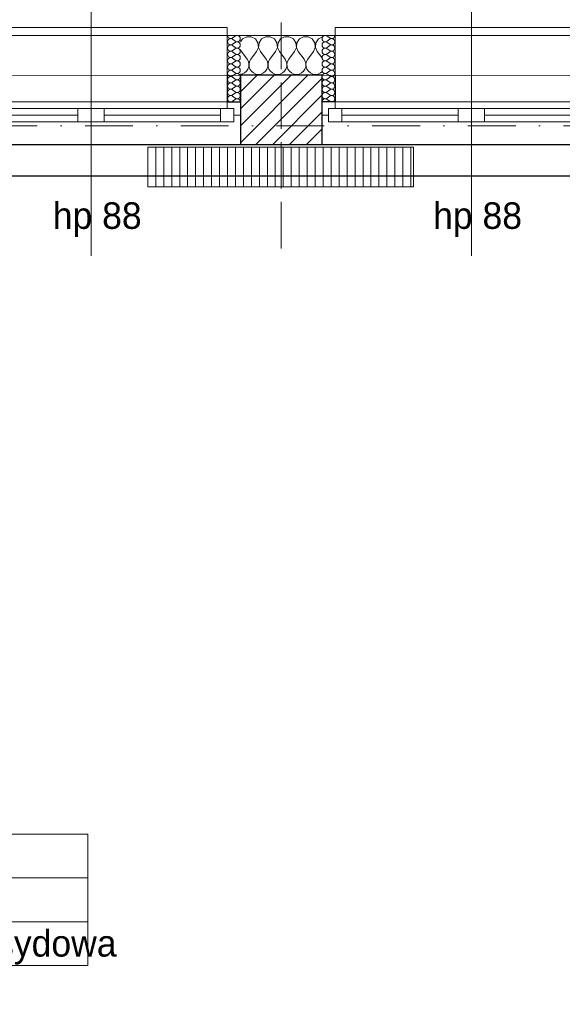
# Model space of a CAD drawing. Header units: millimetres. Extents: x 172139 to 266886, y 89395 to 138225.
# Tile 79 of 94: x 213673 to 215715, y 118029 to 121735. Entities that reach past the tile are written whole.
import ezdxf
from ezdxf.enums import TextEntityAlignment as Align

# ---------------------------------------------------------------- set-up
doc = ezdxf.new("R2010")
doc.units = ezdxf.units.MM
doc.header["$MEASUREMENT"] = 0
doc.linetypes.add('Krawędzie ukryte', pattern=[225, 175, -50])
doc.linetypes.add('Kropki i Kreski', pattern=[360, 180, -90, 0, -90])
for name, color, linetype in [('Konstrukcja - Siatki mod', 7, 'Continuous'), ('KR_INW', 7, 'Continuous'), ('NAPIS_SODON', 7, 'Continuous'), ('Okna ArchiCADa', 7, 'Continuous'), ('STREFA_NOWE_POM', 7, 'Continuous'), ('Znaczniki okien ArchiCADa', 7, 'Continuous')]:
    doc.layers.add(name, color=color, linetype=linetype)
for name, color, linetype, lineweight, true_color in [('Konstrukcja - Siatki mod_Nr_pióra__48', 7, 'Continuous', 15, 0xa80f02), ('KR_INW_Nr_pióra__102', 7, 'Continuous', 5, 0xcccccc), ('Okna ArchiCADa_Nr_pióra__61', 7, 'Continuous', 13, 0x6a6a6a), ('Okna ArchiCADa_Nr_pióra__64', 7, 'Continuous', 13, 0x41c341), ('PRZBUDOWA_W_KAN_OPIS_Nr_pióra__24', 7, 'Continuous', 15, 0x029e21), ('W_KAN_GRZEJNIKI_Nr_pióra__24', 7, 'Continuous', 15, 0x029e21), ('W_KAN_GRZEJNIKI_Nr_pióra__4', 7, 'Continuous', 13, 0x029e21), ('Znaczniki okien ArchiCADa_Nr_pióra__20', 7, 'Continuous', 13, 0xb00000), ('Znaczniki okien ArchiCADa_Nr_pióra__44', 7, 'Continuous', 13, 0x029e21)]:
    doc.layers.add(name, color=color, linetype=linetype, lineweight=lineweight, true_color=true_color)
for name, color, linetype, lineweight in [('KR_INW_Nr_pióra__101', 252, 'Continuous', 5), ('KR_INW_Nr_pióra__27', 7, 'Continuous', 25), ('KR_INW_Nr_pióra__47', 7, 'Continuous', 15), ('Metryczki pomieszczeń ArchiCADa_Nr_pióra__1', 7, 'Continuous', 13), ('NAPIS_SODON_Nr_pióra__1', 7, 'Continuous', 13), ('NAPIS_SODON_Nr_pióra__121', 255, 'Continuous', 0), ('Okna ArchiCADa_Nr_pióra__27', 7, 'Continuous', 25), ('STREFA_NOWE_POM_Nr_pióra__121', 255, 'Continuous', 0), ('Znaczniki okien ArchiCADa_Nr_pióra__7', 7, 'Continuous', 13)]:
    doc.layers.add(name, color=color, linetype=linetype, lineweight=lineweight)
doc.styles.add('GENERATED_STYLE_1', font='txt')
doc.styles.add('GENERATED_STYLE_2', font='txt')

# ---------------------------------------------------------------- blocks, each defined once
blk = doc.blocks.new('PRZYJĘCIA_0.5_5', base_point=(213367.2, 118504.3))
at = {"layer": 'Metryczki pomieszczeń ArchiCADa_Nr_pióra__1', "linetype": 'Continuous'}
for p, q in [((212805.6, 118669), (213928.7, 118669)), ((212805.6, 118504.3), (212805.6, 118669)), ((213928.7, 118669), (213928.7, 118504.3)), ((213928.7, 118504.3), (212805.6, 118504.3)), ((212805.6, 118504.3), (213928.7, 118504.3)), ((212805.6, 118339.6), (212805.6, 118504.3)), ((213928.7, 118504.3), (213928.7, 118339.6)), ((213928.7, 118339.6), (212805.6, 118339.6)), ((212805.6, 118339.6), (213928.7, 118339.6)), ((212805.6, 118174.9), (212805.6, 118339.6)), ((213928.7, 118339.6), (213928.7, 118174.9)), ((213928.7, 118174.9), (212805.6, 118174.9))]:
    blk.add_line(p, q, dxfattribs=at)
at = {"layer": 'Metryczki pomieszczeń ArchiCADa_Nr_pióra__1'}
for tag, height, style, p in [('ROOM_NAME', 100, 'GENERATED_STYLE_2', (212805.6, 118804.2)), ('ROOM_NUMBER', 100, 'GENERATED_STYLE_1', (212855.6, 118638.2)), ('ROOM_AREA', 100, 'GENERATED_STYLE_1', (212855.6, 118473.5)), ('DUMMY_385', 100, 'GENERATED_STYLE_1', (213355.4, 118472)), ('DUMMY_386', 66.7, 'GENERATED_STYLE_1', (213483.4, 118483.8)), ('basec', 100, 'GENERATED_STYLE_1', (212855.6, 118308.4))]:
    blk.add_attdef(tag, text='', height=height, dxfattribs=dict(at, style=style)).set_placement(p, align=Align.TOP_LEFT)
blk = doc.blocks.new('Strop_1', base_point=(179225, 121523.3))
at = {"layer": 'NAPIS_SODON_Nr_pióra__1', "linetype": 'Continuous', "flags": 128}
blk.add_lwpolyline([(179225, 121523.3), (179225.9, 107003.8), (250898.3, 107008.3), (250897.4, 121527.8)], close=True, dxfattribs=at)
blk = doc.blocks.new('Strop_2', base_point=(188316, 115154.1))
at = {"layer": 'NAPIS_SODON_Nr_pióra__121', "linetype": 'Continuous', "flags": 128}
blk.add_lwpolyline([(205315.4, 121145.6), (224463.2, 121145.6), (224463.2, 120284.7), (224843.2, 120284.7), (224843.2, 121525.6), (230445.6, 121525.6), (230445.6, 120284.7), (230445.6, 115394.1), (230442.2, 115394.1), (230443.9, 117003.9), (226439, 117009.8), (226379.4, 115221.6), (224893.2, 115252.5), (224893.2, 113397.6), (205242.2, 113397.6)], dxfattribs=at)
blk = doc.blocks.new('*X110')
at = {"layer": 'KR_INW_Nr_pióra__102', "linetype": 'Continuous'}
for p, q in [((214511.7, 121662.7), (214504, 121651.2)), ((214527, 121670.9), (214511.7, 121662.7)), ((214544.4, 121670.9), (214527, 121670.9)), ((214559.7, 121662.7), (214544.4, 121670.9)), ((214569.4, 121648.2), (214559.7, 121662.7)), ((214571, 121630.9), (214569.4, 121648.2)), ((214573.5, 121648.2), (214571.8, 121630.9)), ((214583.1, 121662.7), (214573.5, 121648.2)), ((214598.4, 121670.9), (214583.1, 121662.7)), ((214615.8, 121670.9), (214598.4, 121670.9)), ((214631.2, 121662.7), (214615.8, 121670.9)), ((214640.8, 121648.2), (214631.2, 121662.7)), ((214642.4, 121630.9), (214640.8, 121648.2)), ((214644.9, 121648.2), (214643.3, 121630.9)), ((214654.5, 121662.7), (214644.9, 121648.2)), ((214669.9, 121670.9), (214654.5, 121662.7)), ((214687.3, 121670.9), (214669.9, 121670.9)), ((214702.6, 121662.7), (214687.3, 121670.9)), ((214712.2, 121648.2), (214702.6, 121662.7)), ((214713.9, 121630.9), (214712.2, 121648.2)), ((214716.3, 121648.2), (214714.7, 121630.9)), ((214726, 121662.7), (214716.3, 121648.2)), ((214741.3, 121670.9), (214726, 121662.7)), ((214758.7, 121670.9), (214741.3, 121670.9)), ((214774, 121662.7), (214758.7, 121670.9)), ((214783.7, 121648.2), (214774, 121662.7)), ((214785.3, 121630.9), (214783.7, 121648.2)), ((214787.8, 121648.2), (214786.1, 121630.9)), ((214797.4, 121662.7), (214787.8, 121648.2)), ((214809.7, 121669.3), (214797.4, 121662.7)), ((214504, 121622.4), (214507.1, 121614.9)), ((214507.1, 121614.9), (214528.6, 121586.3)), ((214564.3, 121614.9), (214542.9, 121586.3)), ((214564.3, 121614.9), (214571, 121630.9)), ((214571.8, 121630.9), (214578.6, 121614.9)), ((214578.6, 121614.9), (214600, 121586.3)), ((214635.7, 121614.9), (214614.3, 121586.3)), ((214635.7, 121614.9), (214642.4, 121630.9)), ((214643.3, 121630.9), (214650, 121614.9)), ((214650, 121614.9), (214671.4, 121586.3)), ((214707.1, 121614.9), (214685.7, 121586.3)), ((214707.1, 121614.9), (214713.9, 121630.9)), ((214714.7, 121630.9), (214721.4, 121614.9)), ((214721.4, 121614.9), (214742.9, 121586.3)), ((214778.6, 121614.9), (214757.1, 121586.3)), ((214778.6, 121614.9), (214785.3, 121630.9)), ((214786.1, 121630.9), (214792.9, 121614.9)), ((214792.9, 121614.9), (214809.7, 121592.4)), ((214533.3, 121577.7), (214528.6, 121586.3)), ((214535.6, 121568.1), (214533.3, 121577.7)), ((214535.1, 121558.2), (214535.6, 121568.1)), ((214538.1, 121577.7), (214535.9, 121568.1)), ((214535.9, 121568.1), (214536.3, 121558.2)), ((214542.9, 121586.3), (214538.1, 121577.7)), ((214604.8, 121577.7), (214600, 121586.3)), ((214607, 121568.1), (214604.8, 121577.7)), ((214606.5, 121558.2), (214607, 121568.1)), ((214609.5, 121577.7), (214607.3, 121568.1)), ((214607.3, 121568.1), (214607.8, 121558.2)), ((214614.3, 121586.3), (214609.5, 121577.7)), ((214676.2, 121577.7), (214671.4, 121586.3)), ((214678.4, 121568.1), (214676.2, 121577.7)), ((214677.9, 121558.2), (214678.4, 121568.1)), ((214680.9, 121577.7), (214678.7, 121568.1)), ((214678.7, 121568.1), (214679.2, 121558.2)), ((214685.7, 121586.3), (214680.9, 121577.7)), ((214747.6, 121577.7), (214742.9, 121586.3)), ((214749.9, 121568.1), (214747.6, 121577.7)), ((214749.4, 121558.2), (214749.9, 121568.1)), ((214752.4, 121577.7), (214750.1, 121568.1)), ((214750.1, 121568.1), (214750.6, 121558.2)), ((214757.1, 121586.3), (214752.4, 121577.7)), ((214504, 121529.7), (214509.8, 121530.5)), ((214509.8, 121530.5), (214518.8, 121534.5)), ((214518.8, 121534.5), (214526.4, 121540.8)), ((214526.4, 121540.8), (214531.9, 121548.9)), ((214531.9, 121548.9), (214535.1, 121558.2)), ((214536.3, 121558.2), (214539.5, 121548.9)), ((214539.5, 121548.9), (214545.1, 121540.8)), ((214545.1, 121540.8), (214552.7, 121534.5)), ((214552.7, 121534.5), (214561.7, 121530.5)), ((214561.7, 121530.5), (214571.4, 121529.2)), ((214571.4, 121529.2), (214581.2, 121530.5)), ((214581.2, 121530.5), (214590.2, 121534.5)), ((214590.2, 121534.5), (214597.8, 121540.8)), ((214597.8, 121540.8), (214603.4, 121548.9)), ((214603.4, 121548.9), (214606.5, 121558.2)), ((214607.8, 121558.2), (214610.9, 121548.9)), ((214610.9, 121548.9), (214616.5, 121540.8)), ((214616.5, 121540.8), (214624.1, 121534.5)), ((214624.1, 121534.5), (214633.1, 121530.5)), ((214633.1, 121530.5), (214642.9, 121529.2)), ((214642.9, 121529.2), (214652.6, 121530.5)), ((214652.6, 121530.5), (214661.6, 121534.5)), ((214661.6, 121534.5), (214669.2, 121540.8)), ((214669.2, 121540.8), (214674.8, 121548.9)), ((214674.8, 121548.9), (214677.9, 121558.2)), ((214679.2, 121558.2), (214682.3, 121548.9)), ((214682.3, 121548.9), (214687.9, 121540.8)), ((214687.9, 121540.8), (214695.5, 121534.5)), ((214695.5, 121534.5), (214704.5, 121530.5)), ((214704.5, 121530.5), (214714.3, 121529.2)), ((214714.3, 121529.2), (214724, 121530.5)), ((214724, 121530.5), (214733.1, 121534.5)), ((214733.1, 121534.5), (214740.6, 121540.8)), ((214740.6, 121540.8), (214746.2, 121548.9)), ((214746.2, 121548.9), (214749.4, 121558.2)), ((214750.6, 121558.2), (214753.8, 121548.9)), ((214753.8, 121548.9), (214759.4, 121540.8)), ((214759.4, 121540.8), (214766.9, 121534.5)), ((214766.9, 121534.5), (214776, 121530.5)), ((214776, 121530.5), (214785.7, 121529.2)), ((214785.7, 121529.2), (214795.5, 121530.5)), ((214795.5, 121530.5), (214804.5, 121534.5)), ((214804.5, 121534.5), (214809.7, 121538.9))]:
    blk.add_line(p, q, dxfattribs=at)
blk = doc.blocks.new('*X124')
at = {"layer": 'KR_INW_Nr_pióra__102', "linetype": 'Continuous'}
for p, q in [((214830, 121673.2), (214839.5, 121666.1)), ((214830, 121654.2), (214839.5, 121661.3)), ((214830, 121649.4), (214839.5, 121642.3)), ((214830, 121630.4), (214839.5, 121637.5)), ((214830, 121625.6), (214839.5, 121618.5)), ((214830, 121606.5), (214839.5, 121613.7)), ((214830, 121601.8), (214839.5, 121594.6)), ((214830, 121582.7), (214839.5, 121589.9)), ((214830, 121578), (214839.5, 121570.8)), ((214830, 121558.9), (214839.5, 121566.1)), ((214830, 121554.2), (214839.5, 121547)), ((214830, 121535.1), (214839.5, 121542.3)), ((214830, 121530.4), (214839.5, 121523.2)), ((214830, 121511.3), (214839.5, 121518.5)), ((214830, 121506.5), (214839.5, 121499.4)), ((214830, 121487.5), (214839.5, 121494.6)), ((214830, 121482.7), (214839.5, 121475.6)), ((214830, 121463.7), (214839.5, 121470.8)), ((214830, 121458.9), (214839.5, 121451.8)), ((214830, 121439.9), (214839.5, 121447)), ((214830, 121435.1), (214839.5, 121428))]:
    blk.add_line(p, q, dxfattribs=at)
for centre, start, end in [((214822.8, 121663.7), 53.1301, 306.8699), ((214846.6, 121675.6), 233.1301, 0), ((214822.8, 121639.9), 53.1301, 306.8699), ((214846.6, 121651.8), 0, 126.8699), ((214846.6, 121651.8), 233.1301, 0), ((214846.6, 121628), 0, 126.8699), ((214822.8, 121616.1), 53.1301, 306.8699), ((214822.8, 121592.3), 53.1301, 306.8699), ((214846.6, 121628), 233.1301, 0), ((214846.6, 121604.2), 0, 126.8699), ((214846.6, 121604.2), 233.1301, 0), ((214822.8, 121568.5), 53.1301, 306.8699), ((214846.6, 121580.4), 0, 126.8699), ((214846.6, 121580.4), 233.1301, 0), ((214846.6, 121556.5), 0, 126.8699), ((214822.8, 121544.6), 53.1301, 306.8699), ((214822.8, 121520.8), 53.1301, 306.8699), ((214846.6, 121556.5), 233.1301, 0), ((214846.6, 121532.7), 0, 126.8699), ((214846.6, 121532.7), 233.1301, 0), ((214822.8, 121497), 53.1301, 306.8699), ((214846.6, 121508.9), 0, 126.8699), ((214846.6, 121508.9), 233.1301, 0), ((214846.6, 121485.1), 0, 126.8699), ((214822.8, 121473.2), 53.1301, 306.8699), ((214822.8, 121449.4), 53.1301, 306.8699), ((214846.6, 121485.1), 233.1301, 0), ((214846.6, 121461.3), 0, 126.8699), ((214846.6, 121461.3), 233.1301, 0), ((214822.8, 121425.6), 53.1301, 180), ((214846.6, 121437.5), 0, 126.8699), ((214846.6, 121437.5), 233.1301, 0)]:
    blk.add_arc(centre, 11.9, start, end, dxfattribs=at)
blk = doc.blocks.new('*X127')
at = {"layer": 'KR_INW_Nr_pióra__102', "linetype": 'Continuous'}
for p, q in [((214483.8, 121673.2), (214474.2, 121666.1)), ((214483.8, 121654.2), (214474.2, 121661.3)), ((214483.8, 121649.4), (214474.2, 121642.3)), ((214483.8, 121630.4), (214474.2, 121637.5)), ((214483.8, 121625.6), (214474.2, 121618.5)), ((214483.8, 121606.5), (214474.2, 121613.7)), ((214483.8, 121601.8), (214474.2, 121594.6)), ((214483.8, 121582.7), (214474.2, 121589.9)), ((214483.8, 121578), (214474.2, 121570.8)), ((214483.8, 121558.9), (214474.2, 121566.1)), ((214483.8, 121554.2), (214474.2, 121547)), ((214483.8, 121535.1), (214474.2, 121542.3)), ((214483.8, 121530.4), (214474.2, 121523.2)), ((214483.8, 121511.3), (214474.2, 121518.5)), ((214483.8, 121506.5), (214474.2, 121499.4)), ((214483.8, 121487.5), (214474.2, 121494.6)), ((214483.8, 121482.7), (214474.2, 121475.6)), ((214483.8, 121463.7), (214474.2, 121470.8)), ((214483.8, 121458.9), (214474.2, 121451.8)), ((214483.8, 121439.9), (214474.2, 121447)), ((214483.8, 121435.1), (214474.2, 121428))]:
    blk.add_line(p, q, dxfattribs=at)
for centre, start, end in [((214467.1, 121675.6), 180, 306.8699), ((214490.9, 121663.7), 233.1301, 126.8699), ((214467.1, 121651.8), 53.1301, 180), ((214467.1, 121651.8), 180, 306.8699), ((214467.1, 121628), 53.1301, 180), ((214490.9, 121639.9), 233.1301, 126.8699), ((214467.1, 121628), 180, 306.8699), ((214467.1, 121604.2), 53.1301, 180), ((214467.1, 121604.2), 180, 306.8699), ((214490.9, 121616.1), 233.1301, 126.8699), ((214490.9, 121592.3), 233.1301, 126.8699), ((214467.1, 121580.4), 53.1301, 180), ((214467.1, 121580.4), 180, 306.8699), ((214467.1, 121556.5), 53.1301, 180), ((214490.9, 121568.5), 233.1301, 126.8699), ((214467.1, 121556.5), 180, 306.8699), ((214467.1, 121532.7), 53.1301, 180), ((214467.1, 121532.7), 180, 306.8699), ((214490.9, 121544.6), 233.1301, 126.8699), ((214490.9, 121520.8), 233.1301, 126.8699), ((214467.1, 121508.9), 53.1301, 180), ((214467.1, 121508.9), 180, 306.8699), ((214467.1, 121485.1), 53.1301, 180), ((214490.9, 121497), 233.1301, 126.8699), ((214467.1, 121485.1), 180, 306.8699), ((214467.1, 121461.3), 53.1301, 180), ((214467.1, 121461.3), 180, 306.8699), ((214490.9, 121473.2), 233.1301, 126.8699), ((214490.9, 121449.4), 233.1301, 126.8699), ((214467.1, 121437.5), 53.1301, 180), ((214467.1, 121437.5), 180, 306.8699), ((214490.9, 121425.6), 0, 126.8699)]:
    blk.add_arc(centre, 11.9, start, end, dxfattribs=at)
blk = doc.blocks.new('Okno dwuskrzydłowe 19')
at = {"layer": 'Okna ArchiCADa_Nr_pióra__64', "linetype": 'Continuous'}
for p, q in [((-562.8, 230), (562.8, 230)), ((-562.8, 0), (-537.8, 0)), ((-562.8, -50), (-562.8, 0)), ((-537.8, 25), (-487.8, 25)), ((-537.8, -25), (-537.8, 25)), ((-537.8, 0), (-537.8, -25)), ((-487.8, 25), (-50, 25)), ((-487.8, 25), (-487.8, -25)), ((-487.8, 25), (-50, 25)), ((-487.8, 0), (-50, 0)), ((-50, -25), (-50, 25)), ((-50, 25), (0, 25)), ((0, 25), (0, -25)), ((0, 25), (50, 25)), ((0, -25), (0, 25)), ((50, 25), (487.8, 25)), ((50, 25), (50, -25)), ((50, 25), (487.8, 25)), ((50, 0), (487.8, 0)), ((487.8, -25), (487.8, 25)), ((487.8, 25), (537.8, 25)), ((537.8, 25), (537.8, -25)), ((537.8, -25), (537.8, 0)), ((537.8, 0), (562.8, 0)), ((562.8, -50), (562.8, 0)), ((-537.8, -25), (-512.8, -25)), ((-487.8, -25), (-537.8, -25)), ((-512.8, -25), (-512.8, -50)), ((-50, -25), (-487.8, -25)), ((0, -25), (-50, -25)), ((50, -25), (0, -25)), ((487.8, -25), (50, -25)), ((537.8, -25), (487.8, -25)), ((512.8, -50), (512.8, -25)), ((512.8, -25), (537.8, -25)), ((-512.8, -50), (-562.8, -50)), ((-512.8, -50), (-562.8, -50)), ((0, -50), (-512.8, -50)), ((512.8, -50), (0, -50)), ((562.8, -50), (512.8, -50)), ((512.8, -50), (562.8, -50)), ((-512.8, -300), (512.8, -300)), ((-512.8, -300), (-512.8, -330)), ((-512.8, -330), (512.8, -330)), ((512.8, -330), (512.8, -300))]:
    blk.add_line(p, q, dxfattribs=at)
blk = doc.blocks.new('Znacznik O 19')
at = {"layer": 'Znaczniki okien ArchiCADa_Nr_pióra__20', "linetype": 'Continuous'}
blk.add_line((0, 350), (0, -830), dxfattribs=at)
at = {"layer": 'Znaczniki okien ArchiCADa_Nr_pióra__44', "linetype": 'Continuous'}
for start, end in [(0, 180), (180, 0)]:
    blk.add_arc((0, 500), 150, start, end, dxfattribs=at)
at = {"layer": 'Znaczniki okien ArchiCADa_Nr_pióra__7', "style": 'GENERATED_STYLE_1'}
for tag, p in [('AC_MarkerText_2', (-17.6, 138.6)), ('AC_MarkerText_3', (182.4, 138.7))]:
    blk.add_attdef(tag, text='', height=100, rotation=90, dxfattribs=at).set_placement(p, align=Align.BOTTOM_LEFT)
for tag, p in [('AC_WIDO_ID', (-109.2, 448.3)), ('AC_MarkerText_4', (-144, -758))]:
    blk.add_attdef(tag, text='', height=100, dxfattribs=at).set_placement(p, align=Align.BOTTOM_LEFT)
blk = doc.blocks.new('Wnęka sklepiona płasko 19_3')
at = {"layer": 'Okna ArchiCADa_Nr_pióra__27', "linetype": 'Continuous'}
for p, q in [((-1278.5, 250), (-1278.5, 130)), ((1278.5, 250), (-1278.5, 250)), ((1278.5, 130), (1278.5, 250)), ((-1278.5, 130), (1278.5, 130))]:
    blk.add_line(p, q, dxfattribs=at)
at = {"layer": 'Okna ArchiCADa_Nr_pióra__61', "linetype": 'Continuous'}
blk.add_line((-1278.5, 250), (1278.5, 250), dxfattribs=at)
blk = doc.blocks.new('Ściana_1', base_point=(179075.1, 121675.6))
at = {"layer": 'KR_INW_Nr_pióra__101', "linetype": 'Continuous'}
h = blk.add_hatch(dxfattribs=at)
h.set_pattern_fill('Cegła_licówka', color=256, style=0, pattern_type=2)
h.set_pattern_definition([(45, (0, 0), (-31.819804, 31.819804), [])])
h.paths.add_polyline_path([(214504, 121375.6), (214504, 121265.6), (214809.7, 121265.6), (214809.7, 121375.6), (214809.7, 121425.6), (214809.7, 121525.6), (214504, 121525.6), (214504, 121425.6)])
at = {"layer": 'KR_INW_Nr_pióra__27', "linetype": 'Continuous'}
for p, q in [((214454, 121525.6), (214454, 121425.6)), ((214809.7, 121525.6), (214504, 121525.6)), ((214504, 121525.6), (214504, 121425.6)), ((214809.7, 121525.6), (214809.7, 121425.6)), ((214859.7, 121525.6), (214859.7, 121425.6)), ((214454, 121425.6), (214504, 121425.6)), ((214504, 121425.6), (214504, 121375.6)), ((214859.7, 121425.6), (214809.7, 121425.6)), ((214809.7, 121425.6), (214809.7, 121375.6)), ((214504, 121375.6), (214504, 121265.6)), ((214809.7, 121375.6), (214809.7, 121265.6)), ((214504, 121265.6), (214809.7, 121265.6))]:
    blk.add_line(p, q, dxfattribs=at)
at = {"layer": 'KR_INW_Nr_pióra__47', "linetype": 'Continuous'}
for p, q in [((214504, 121675.6), (214454, 121675.6)), ((214454, 121425.6), (214454, 121675.6)), ((214454, 121675.6), (214454, 121525.6)), ((214809.7, 121675.6), (214859.7, 121675.6)), ((214859.7, 121425.6), (214859.7, 121675.6)), ((214859.7, 121675.6), (214859.7, 121525.6)), ((214504, 121425.6), (214454, 121425.6)), ((214809.7, 121425.6), (214859.7, 121425.6))]:
    blk.add_line(p, q, dxfattribs=at)
at = {"layer": 'KR_INW_Nr_pióra__47', "linetype": 'Continuous', "flags": 128}
blk.add_lwpolyline([(214809.7, 121675.6), (214504, 121675.6)], dxfattribs=at)
at = {"layer": 'KR_INW'}
for name in ['*X127', '*X124', '*X110']:
    blk.add_blockref(name, (0, 0), dxfattribs=at)
at = {"layer": 'Okna ArchiCADa', "color": 251, "linetype": 'Continuous', "lineweight": 13, "true_color": 0x6a6a6a, "xscale": -1, "zscale": 1000, "rotation": 180}
blk.add_blockref('Wnęka sklepiona płasko 19_3', (214656.9, 121395.6), dxfattribs=at)
at = {"layer": 'Okna ArchiCADa_Nr_pióra__64', "linetype": 'Continuous', "xscale": -1, "zscale": 1000, "rotation": 180}
for p in [(213941.2, 121375.6), (215372.6, 121375.6)]:
    blk.add_blockref('Okno dwuskrzydłowe 19', p, dxfattribs=at)
at = {"layer": 'Znaczniki okien ArchiCADa', "color": 14, "lineweight": 13, "true_color": 0xb00000}
ref = blk.add_blockref('Znacznik O 19', (213941.2, 121675.6), dxfattribs=at)
ref.add_attrib('AC_MarkerText_2', '113', dxfattribs={"layer": 'Znaczniki okien ArchiCADa_Nr_pióra__7', "color": 7, "height": 100, "rotation": 90, "style": 'GENERATED_STYLE_1'}).set_placement((213923.5, 121814.2), align=Align.BOTTOM_LEFT)
ref.add_attrib('AC_MarkerText_3', '150', dxfattribs={"layer": 'Znaczniki okien ArchiCADa_Nr_pióra__7', "color": 7, "height": 100, "rotation": 90, "style": 'GENERATED_STYLE_1'}).set_placement((214123.5, 121814.3), align=Align.BOTTOM_LEFT)
ref.add_attrib('AC_MarkerText_4', 'hp 88', dxfattribs={"layer": 'Znaczniki okien ArchiCADa_Nr_pióra__7', "color": 7, "height": 100, "style": 'GENERATED_STYLE_1'}).set_placement((213797.2, 120917.6), align=Align.BOTTOM_LEFT)
ref.add_attrib('AC_WIDO_ID', 'On1', dxfattribs={"layer": 'Znaczniki okien ArchiCADa_Nr_pióra__7', "color": 7, "height": 100, "style": 'GENERATED_STYLE_1'}).set_placement((213832, 122123.9), align=Align.BOTTOM_LEFT)
ref = blk.add_blockref('Znacznik O 19', (215372.6, 121675.6), dxfattribs=at)
ref.add_attrib('AC_MarkerText_2', '113', dxfattribs={"layer": 'Znaczniki okien ArchiCADa_Nr_pióra__7', "color": 7, "height": 100, "rotation": 90, "style": 'GENERATED_STYLE_1'}).set_placement((215354.9, 121814.2), align=Align.BOTTOM_LEFT)
ref.add_attrib('AC_MarkerText_3', '150', dxfattribs={"layer": 'Znaczniki okien ArchiCADa_Nr_pióra__7', "color": 7, "height": 100, "rotation": 90, "style": 'GENERATED_STYLE_1'}).set_placement((215554.9, 121814.3), align=Align.BOTTOM_LEFT)
ref.add_attrib('AC_MarkerText_4', 'hp 88', dxfattribs={"layer": 'Znaczniki okien ArchiCADa_Nr_pióra__7', "color": 7, "height": 100, "style": 'GENERATED_STYLE_1'}).set_placement((215228.6, 120917.6), align=Align.BOTTOM_LEFT)
ref.add_attrib('AC_WIDO_ID', 'On1', dxfattribs={"layer": 'Znaczniki okien ArchiCADa_Nr_pióra__7', "color": 7, "height": 100, "style": 'GENERATED_STYLE_1'}).set_placement((215263.4, 122123.9), align=Align.BOTTOM_LEFT)
blk = doc.blocks.new('Standardowy znacznik siatki_10')
at = {"layer": 'Konstrukcja - Siatki mod_Nr_pióra__48', "linetype": 'Kropki i Kreski'}
blk.add_line((1000, 0), (72912, 0), dxfattribs=at)

msp = doc.modelspace()

# ---------------------------------------------------------------- hatches: boundary and pattern name
at = {"layer": 'W_KAN_GRZEJNIKI_Nr_pióra__4', "linetype": 'Continuous'}
h = msp.add_hatch(dxfattribs=at)
h.set_pattern_fill('Sklejka', color=256, style=0, pattern_type=2)
h.set_pattern_definition([(270, (214154.818, 120852.636), (30, 0), [])])
h.paths.add_polyline_path([(215154.8, 121105.6), (215154.8, 121255.6), (214154.8, 121255.6), (214154.8, 121105.6)])

# ---------------------------------------------------------------- linework, layer by layer
at = {"layer": 'PRZBUDOWA_W_KAN_OPIS_Nr_pióra__24', "linetype": 'Krawędzie ukryte'}
msp.add_line((214656.9, 120874.2), (214656.9, 123632.2), dxfattribs=at)
at = {"layer": 'STREFA_NOWE_POM_Nr_pióra__121', "linetype": 'Continuous', "flags": 128}
msp.add_lwpolyline([(216210.8, 119674.7), (216210.8, 121145.6), (212316.5, 121145.6), (212316.5, 117206.8), (216210.8, 117206.8)], close=True, dxfattribs=at)
at = {"layer": 'W_KAN_GRZEJNIKI_Nr_pióra__24', "linetype": 'Continuous', "flags": 128}
msp.add_lwpolyline([(215154.8, 121105.6), (215154.8, 121255.6), (214154.8, 121255.6), (214154.8, 121105.6)], close=True, dxfattribs=at)

# ---------------------------------------------------------------- block references
at = {"layer": 'Konstrukcja - Siatki mod', "color": 8, "linetype": 'Continuous', "lineweight": 13, "zscale": 1000}
msp.add_blockref('Standardowy znacznik siatki_10', (177989.3, 121335.6), dxfattribs=at)
at = {"layer": 'KR_INW'}
msp.add_blockref('Ściana_1', (179075.1, 121675.6), dxfattribs=at)
at = {"layer": 'NAPIS_SODON', "linetype": 'Continuous'}
msp.add_blockref('Strop_1', (179225, 121523.3), dxfattribs=at)
at = {"layer": 'NAPIS_SODON', "color": 255, "linetype": 'Continuous', "lineweight": 0}
msp.add_blockref('Strop_2', (188316, 115154.1), dxfattribs=at)
at = {"layer": 'STREFA_NOWE_POM', "linetype": 'Continuous'}
ref = msp.add_blockref('PRZYJĘCIA_0.5_5', (213367.2, 118504.3), dxfattribs=at)
ref.add_attrib('ROOM_NAME', 'PRZYJĘCIA', dxfattribs={"layer": 'Metryczki pomieszczeń ArchiCADa_Nr_pióra__1', "color": 7, "height": 100, "style": 'GENERATED_STYLE_2'}).set_placement((212805.6, 118804.2), align=Align.TOP_LEFT)
ref.add_attrib('ROOM_NUMBER', '0.5', dxfattribs={"layer": 'Metryczki pomieszczeń ArchiCADa_Nr_pióra__1', "color": 7, "height": 100, "style": 'GENERATED_STYLE_1'}).set_placement((212855.6, 118638.2), align=Align.TOP_LEFT)
ref.add_attrib('ROOM_AREA', 'pow.:15,6', dxfattribs={"layer": 'Metryczki pomieszczeń ArchiCADa_Nr_pióra__1', "color": 7, "height": 100, "style": 'GENERATED_STYLE_1'}).set_placement((212855.6, 118473.5), align=Align.TOP_LEFT)
ref.add_attrib('basec', 'żywica epoksydowa', dxfattribs={"layer": 'Metryczki pomieszczeń ArchiCADa_Nr_pióra__1', "color": 7, "height": 100, "style": 'GENERATED_STYLE_1'}).set_placement((212855.6, 118308.4), align=Align.TOP_LEFT)
ref.add_attrib('DUMMY_385', ' m', dxfattribs={"layer": 'Metryczki pomieszczeń ArchiCADa_Nr_pióra__1', "color": 7, "height": 100, "style": 'GENERATED_STYLE_1'}).set_placement((213355.4, 118472), align=Align.TOP_LEFT)
ref.add_attrib('DUMMY_386', '2', dxfattribs={"layer": 'Metryczki pomieszczeń ArchiCADa_Nr_pióra__1', "color": 7, "height": 66.7, "style": 'GENERATED_STYLE_1'}).set_placement((213483.4, 118483.8), align=Align.TOP_LEFT)

doc.saveas('drawing.dxf')
